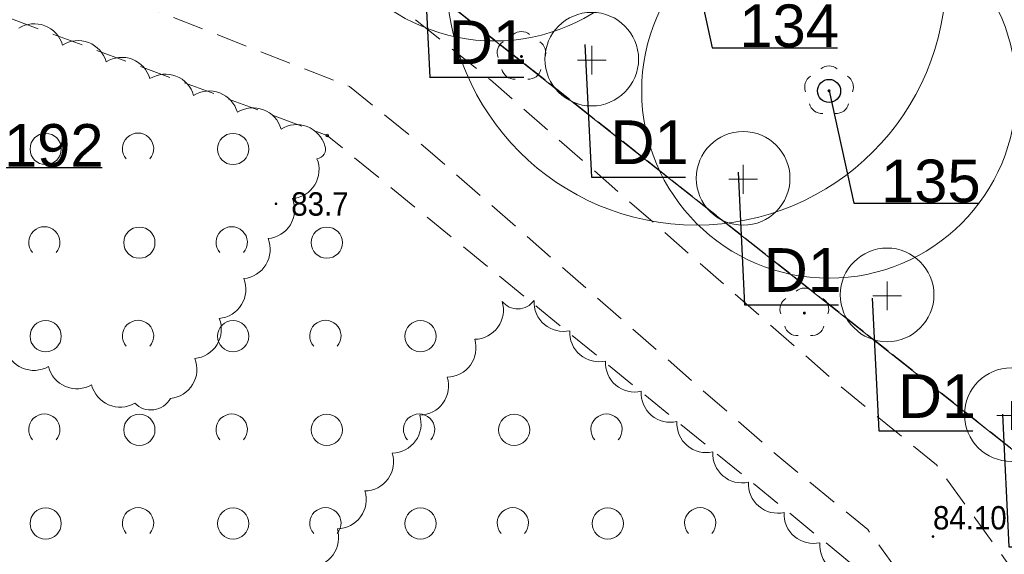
# Model space of a CAD drawing. Header units: metres. Extents: x 6540907 to 6541833, y 5893434 to 5894895.
# Tile 206 of 256: x 6541407 to 6541438, y 5894232 to 5894249. Entities that reach past the tile are written whole.
import ezdxf
from ezdxf import colors
from ezdxf.entities.mleader import LeaderData, LeaderLine
from ezdxf.enums import TextEntityAlignment as Align
from ezdxf.math import Vec2, Vec3

# ---------------------------------------------------------------- set-up
doc = ezdxf.new("R2010")
doc.units = ezdxf.units.M
doc.header["$MEASUREMENT"] = 0
for name, pattern in [('1.0_0.5', [1.5, 1, -0.5]), ('219-500', [0, 0]), ('egug-500', [1, 0.5, -0.5])]:
    doc.linetypes.add(name, pattern=pattern)
doc.layers.get('0').update_dxf_attribs({"color": 2, "linetype": 'CONTINUOUS', "lineweight": 5})
for name, color, linetype, lineweight in [('140-Punkty robocze', 251, 'CONTINUOUS', 9), ('218-kontur użytku gruntowego', 251, 'CONTINUOUS', 9), ('219-działka ewidencyjna', 152, 'CONTINUOUS', 18), ('chodnik', 251, 'CONTINUOUS', 9), ('drzewo liściaste', 251, 'CONTINUOUS', 9), ('pikieta naturalna', 251, 'CONTINUOUS', 9), ('pikieta naturalna-Atr2', 251, 'CONTINUOUS', 9), ('pikieta sztuczna', 251, 'CONTINUOUS', 9), ('pikieta sztuczna-Atr2', 251, 'CONTINUOUS', 9), ('z_i_drzewa_liściste_korony', 66, 'CONTINUOUS', 20), ('z_i_drzewa_opis', 7, 'CONTINUOUS', 25), ('z_n_kom_alnus glutinosa', 162, 'CONTINUOUS', 20), ('zadrzewienie  zakrzewienie', 252, 'CONTINUOUS', 15)]:
    doc.layers.add(name, color=color, linetype=linetype, lineweight=lineweight)
doc.layers.add('z_i_masywy_grupy', color=7, linetype='CONTINUOUS', lineweight=13, true_color=0x7f926c)
doc.styles.add('Opisowy', font='arial.ttf')
doc.styles.get("Standard").update_dxf_attribs({"font": 'Arial', "width": 0.75})

# ---------------------------------------------------------------- blocks, each defined once
blk = doc.blocks.new('PW01')
at = {"linetype": 'Continuous', "lineweight": 13}
h = blk.add_hatch(color=0, dxfattribs=at)
edge = h.paths.add_edge_path()
edge.add_arc((0, 0), 0.045, 0, 360)
blk = doc.blocks.new('OTZK1')
at = {"color": 0, "linetype": 'Continuous'}
blk.add_circle((0, 0), 0.5, dxfattribs=at)
blk = doc.blocks.new('OTZK2')
at = {"color": 0, "linetype": 'Continuous'}
blk.add_arc((0, 0), 0.5, 318.85, 221.162, dxfattribs=at)
blk = doc.blocks.new('OP021')
at = {"linetype": 'Continuous', "lineweight": 13}
h = blk.add_hatch(color=0, dxfattribs=at)
edge = h.paths.add_edge_path()
edge.add_arc((0, 0), 0.05, 0, 360)
at = {"color": 0, "linetype": 'Continuous', "lineweight": 13}
for centre, start, end in [((0, 0.4), 49.272, 130.728), ((-0.38, 0.124), 121.308, 202.548), ((0.38, 0.124), 337.452, 58.692), ((-0.235, -0.324), 193.221, 274.871), ((0.235, -0.324), 265.129, 346.779)]:
    blk.add_arc(centre, 0.4, start, end, dxfattribs=at)
blk = doc.blocks.new('PIKIETA')
at = {"color": 0}
blk.add_circle((0, 0), 0.045, dxfattribs=at)
blk = doc.blocks.new('_None')
blk = doc.blocks.new('punkt')
h = blk.add_hatch()
h.set_pattern_fill('ANSI32', color=256, scale=0.2)
h.set_pattern_definition([(45, (-4781848.87, -5644337.08), (-1.34703841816, 1.34703841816), []), (45, (-4781847.972, -5644337.08), (-1.34703841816, 1.34703841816), [])])
edge = h.paths.add_edge_path()
edge.add_arc((0, 0), 0.243, 0, 360)
blk.add_circle((0, 0), 0.243)
blk = doc.blocks.new('d')
at = {"linetype": 'Continuous'}
for points in [[(0, 0.461), (0, -0.461)], [(0.461, 0), (-0.461, 0)]]:
    blk.add_lwpolyline(points, dxfattribs=at)
blk.add_circle((0, 0.031), 1.5, dxfattribs=at)

msp = doc.modelspace()

# ---------------------------------------------------------------- linework, layer by layer
at = {"layer": '218-kontur użytku gruntowego', "linetype": 'egug-500', "lineweight": 18, "flags": 128}
for points in [[(6541474.93, 5894206.388), (6541415.18, 5894253.628)], [(6541415.18, 5894253.628), (6541474.93, 5894206.388)]]:
    msp.add_lwpolyline(points, dxfattribs=at)
at = {"layer": '219-działka ewidencyjna', "linetype": '219-500', "lineweight": 18, "flags": 128}
msp.add_lwpolyline([(6541528.91, 5894163.708), (6541415.18, 5894253.628)], dxfattribs=at)
at = {"layer": 'chodnik', "linetype": '1.0_0.5', "lineweight": 18, "flags": 128}
msp.add_lwpolyline([(6541148.09, 5894266.608), (6541121.4, 5894253.108), (6541122.75, 5894251.218), (6541149.27, 5894263.848), (6541185.84, 5894277.468), (6541214.53, 5894280.958), (6541220.14, 5894280.468), (6541232.78, 5894276.948), (6541273.74, 5894255.128), (6541292.32, 5894248.138), (6541299.58, 5894246.488), (6541311.46, 5894246.228), (6541320.71, 5894247.928), (6541358.75, 5894259.418), (6541381.84, 5894259.168), (6541383.11, 5894258.688), (6541394.29, 5894255.868), (6541417.15, 5894246.908), (6541419.74, 5894244.818), (6541430.87, 5894235.068), (6541433.75, 5894232.708), (6541442.13, 5894221.108), (6541450.88, 5894208.258), (6541461.26, 5894194.908), (6541472.88, 5894183.518), (6541484.16, 5894175.358), (6541492.85, 5894170.438), (6541512, 5894163.558), (6541515.21, 5894162.958), (6541516.3, 5894165.558), (6541512.94, 5894166.398), (6541494.11, 5894173.178), (6541485.78, 5894177.878), (6541474.82, 5894185.818), (6541463.5, 5894196.908), (6541453.3, 5894210.018), (6541444.59, 5894222.828), (6541435.95, 5894234.788), (6541432.81, 5894237.358), (6541421.67, 5894247.118), (6541418.67, 5894249.528), (6541395.21, 5894258.728), (6541384.01, 5894261.548), (6541382.4, 5894262.168), (6541358.33, 5894262.418), (6541320.17, 5894250.908), (6541310.58, 5894248.848), (6541305.73, 5894248.828), (6541301.24, 5894249.028), (6541301.24, 5894249.028), (6541293.42, 5894251.278), (6541277.75, 5894257.108), (6541274.98, 5894257.888), (6541233.63, 5894279.558), (6541220.53, 5894283.528), (6541214.73, 5894283.598), (6541185.16, 5894280.418)], close=True, dxfattribs=at)
at = {"layer": 'z_i_drzewa_liściste_korony', "linetype": 'Continuous'}
for centre, radius in [((6541421.801, 5894254.365), 6), ((6541428.258, 5894250.468), 8), ((6541432.511, 5894246.765), 6)]:
    msp.add_circle(centre, radius, dxfattribs=at)
at = {"layer": 'z_i_masywy_grupy', "linetype": 'Continuous'}
for points in [[(6541406.137, 5894238.524, 0.5), (6541407.517, 5894237.936, 0.5), (6541408.897, 5894237.348, 0.5), (6541410.277, 5894236.76, 0.5), (6541411.42, 5894236.914, 0.5), (6541412.202, 5894238.194, 0.5), (6541412.984, 5894239.473, 0.5), (6541413.767, 5894240.753, 0.5), (6541414.549, 5894242.033, 0.5), (6541415.331, 5894243.313, 0.5), (6541416.113, 5894244.593, 0.5), (6541416.364, 5894245.004, 0.5), (6541414.964, 5894245.543, 0.5), (6541413.564, 5894246.081, 0.5), (6541412.164, 5894246.62, 0.5), (6541410.764, 5894247.158, 0.5), (6541409.364, 5894247.697, 0.5), (6541407.964, 5894248.235, 0.5), (6541406.564, 5894248.774, 0.5)], [(6541433.33, 5894231.29, -0.5), (6541432.217, 5894232.289, -0.5), (6541431.073, 5894233.259, -0.5), (6541429.929, 5894234.23, -0.5), (6541428.785, 5894235.2, -0.5), (6541427.641, 5894236.17, -0.5), (6541426.497, 5894237.14, -0.5), (6541425.353, 5894238.11, -0.5), (6541424.209, 5894239.081, -0.5), (6541423.065, 5894240.051, -0.5), (6541422.042, 5894240.023, -0.5), (6541421.163, 5894238.808, -0.5), (6541420.284, 5894237.593, -0.5), (6541419.404, 5894236.377, -0.5), (6541418.525, 5894235.162, -0.5), (6541417.646, 5894233.947, -0.5), (6541416.766, 5894232.732, -0.5), (6541415.887, 5894231.516, -0.5)]]:
    msp.add_lwpolyline(points, format="xyb", dxfattribs=at)
at = {"layer": 'zadrzewienie  zakrzewienie', "linetype": '1.0_0.5', "lineweight": 18, "flags": 128}
msp.add_lwpolyline([(6541318.34, 5894220.138), (6541365.21, 5894218.338), (6541400.25, 5894206.118), (6541416.54, 5894198.838), (6541431.06, 5894175.018), (6541451.77, 5894156.318), (6541474.69, 5894125.818), (6541515.21, 5894162.958), (6541506.98, 5894164.118), (6541490.01, 5894171.058), (6541473.59, 5894181.618), (6541460.36, 5894193.948), (6541433.18, 5894231.658), (6541416.44, 5894245.338), (6541382.33, 5894257.938), (6541358.84, 5894258.028), (6541325.63, 5894248.128), (6541325.63, 5894248.128)], close=True, dxfattribs=at)

# ---------------------------------------------------------------- block references
at = {"layer": '140-Punkty robocze', "linetype": 'Continuous', "lineweight": 13}
msp.add_blockref('PIKIETA', (6541416.44, 5894245.338), dxfattribs=at)
at = {"layer": 'drzewo liściaste', "linetype": 'Continuous', "lineweight": 18}
for p in [(6541422.66, 5894247.868), (6541422.66, 5894247.868), (6541422.66, 5894247.868), (6541432.51, 5894246.768), (6541432.51, 5894246.768), (6541432.51, 5894246.768), (6541431.72, 5894239.648), (6541431.72, 5894239.648), (6541431.72, 5894239.648)]:
    msp.add_blockref('OP021', p, dxfattribs=at)
at = {"layer": 'pikieta naturalna', "linetype": 'Continuous', "lineweight": 13}
msp.add_blockref('PW01', (6541414.8, 5894243.148), dxfattribs=at)
at = {"layer": 'pikieta sztuczna', "linetype": 'Continuous', "lineweight": 13}
msp.add_blockref('PW01', (6541435.84, 5894232.488), dxfattribs=at)
at = {"layer": 'z_i_drzewa_opis', "ltscale": 0.01, "xscale": 1.520278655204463, "yscale": 1.520278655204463, "zscale": 1.520278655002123}
msp.add_blockref('punkt', (6541432.511, 5894246.765), dxfattribs=at)
at = {"layer": 'z_n_kom_alnus glutinosa', "linetype": 'Continuous'}
for p in [(6541424.912, 5894247.752), (6541429.76, 5894243.933), (6541434.371, 5894240.2), (6541438.35, 5894236.363)]:
    msp.add_blockref('d', p, dxfattribs=at)
at = {"layer": 'zadrzewienie  zakrzewienie', "linetype": 'Continuous', "lineweight": 18}
for name, p in [('OTZK1', (6541407.426, 5894244.904)), ('OTZK2', (6541410.384, 5894244.915)), ('OTZK1', (6541413.426, 5894244.904)), ('OTZK2', (6541407.384, 5894241.915)), ('OTZK2', (6541413.384, 5894241.915)), ('OTZK1', (6541410.426, 5894241.904)), ('OTZK1', (6541416.426, 5894241.904)), ('OTZK1', (6541407.426, 5894238.904)), ('OTZK2', (6541410.384, 5894238.915)), ('OTZK1', (6541413.426, 5894238.904)), ('OTZK2', (6541416.384, 5894238.915)), ('OTZK1', (6541419.426, 5894238.904)), ('OTZK2', (6541407.384, 5894235.915)), ('OTZK2', (6541413.384, 5894235.915)), ('OTZK2', (6541419.384, 5894235.915)), ('OTZK2', (6541425.384, 5894235.915)), ('OTZK1', (6541410.426, 5894235.904)), ('OTZK1', (6541416.426, 5894235.904)), ('OTZK1', (6541422.426, 5894235.904)), ('OTZK1', (6541407.426, 5894232.904)), ('OTZK2', (6541410.384, 5894232.915)), ('OTZK1', (6541413.426, 5894232.904)), ('OTZK2', (6541416.384, 5894232.915)), ('OTZK1', (6541419.426, 5894232.904)), ('OTZK2', (6541422.384, 5894232.915)), ('OTZK1', (6541425.426, 5894232.904)), ('OTZK2', (6541428.384, 5894232.915))]:
    msp.add_blockref(name, p, dxfattribs=at)

# ---------------------------------------------------------------- texts
at = {"layer": 'pikieta naturalna-Atr2', "width": 0.9}
msp.add_text('83.7', height=0.75, dxfattribs=at).set_placement((6541415.29, 5894242.768))
at = {"layer": 'pikieta sztuczna-Atr2', "width": 0.9}
msp.add_text('84.10', height=0.75, dxfattribs=at).set_placement((6541435.84, 5894232.488), align=Align.BOTTOM_LEFT)

# ---------------------------------------------------------------- leaders
at = {"layer": 'z_i_drzewa_opis'}
ml = msp.add_multileader_mtext('Standard', dxfattribs=at)
ml.set_content('D1', color=256, style='Opisowy')
ml.set_leader_properties()
ml.set_arrow_properties(name='NONE')
ml.build(insert=Vec2(0, 0))
ml.multileader.update_dxf_attribs({"has_dogleg": 0, "text_left_attachment_type": 6, "text_right_attachment_type": 5, "text_top_attachment_type": 0, "text_bottom_attachment_type": 0, "dogleg_length": 1.914, "arrow_head_size": 4.904})
ctx = ml.context
ctx.base_point, ctx.char_height, ctx.arrow_head_size, ctx.landing_gap_size, ctx.plane_origin = Vec3(6541419.722, 5894247.211), 1.4, 4.904, 0.613, Vec3(6541414.562, 5894244.142)
ctx.left_attachment, ctx.right_attachment, ctx.attachment_type = 6, 5, 2
notes = []
notes.append((ctx, [(1, (1, 1, 0), (6541417.593, 5894247.211), (1, 0), 2.128, [(0, [(6541419.515, 5894251.46), (6541419.722, 5894247.211), (6541419.722, 5894247.211), (6541419.722, 5894247.211), (6541419.722, 5894247.211), (6541419.722, 5894247.211), (6541419.722, 5894247.211), (6541419.722, 5894247.211), (6541419.722, 5894247.211), (6541419.722, 5894247.211), (6541419.722, 5894247.211), (6541419.722, 5894247.211), (6541419.722, 5894247.211), (6541419.722, 5894247.211), (6541419.722, 5894247.211), (6541419.722, 5894247.211), (6541419.722, 5894247.211), (6541419.722, 5894247.211), (6541419.722, 5894247.211), (6541419.722, 5894247.211), (6541419.722, 5894247.211), (6541419.722, 5894247.211), (6541419.722, 5894247.211), (6541419.722, 5894247.211), (6541419.722, 5894247.211), (6541419.722, 5894247.211), (6541419.722, 5894247.211), (6541419.722, 5894247.211), (6541419.722, 5894247.211), (6541419.722, 5894247.211), (6541419.722, 5894247.211), (6541419.722, 5894247.211), (6541419.722, 5894247.211), (6541419.722, 5894247.211), (6541419.722, 5894247.211), (6541419.722, 5894247.211), (6541419.722, 5894247.211), (6541419.722, 5894247.211), (6541419.722, 5894247.211), (6541419.722, 5894247.211), (6541419.722, 5894247.211), (6541419.722, 5894247.211), (6541419.722, 5894247.211), (6541419.722, 5894247.211), (6541419.722, 5894247.211), (6541419.722, 5894247.211), (6541419.722, 5894247.211), (6541419.722, 5894247.211), (6541419.722, 5894247.211), (6541419.722, 5894247.211), (6541419.722, 5894247.211), (6541419.722, 5894247.211), (6541419.722, 5894247.211), (6541419.722, 5894247.211), (6541419.722, 5894247.211), (6541419.722, 5894247.211), (6541419.722, 5894247.211), (6541419.722, 5894247.211), (6541419.722, 5894247.211), (6541419.722, 5894247.211), (6541419.722, 5894247.211), (6541419.722, 5894247.211), (6541419.722, 5894247.211), (6541419.722, 5894247.211), (6541419.722, 5894247.211), (6541419.722, 5894247.211), (6541419.722, 5894247.211), (6541419.722, 5894247.211), (6541419.722, 5894247.211), (6541419.722, 5894247.211), (6541419.722, 5894247.211), (6541419.722, 5894247.211), (6541419.722, 5894247.211), (6541419.722, 5894247.211), (6541419.722, 5894247.211), (6541419.722, 5894247.211), (6541419.722, 5894247.211), (6541419.722, 5894247.211), (6541419.722, 5894247.211), (6541419.722, 5894247.211), (6541419.722, 5894247.211), (6541419.722, 5894247.211), (6541419.722, 5894247.211), (6541419.722, 5894247.211), (6541419.722, 5894247.211), (6541419.722, 5894247.211), (6541419.722, 5894247.211), (6541419.722, 5894247.211), (6541419.722, 5894247.211), (6541419.722, 5894247.211), (6541419.722, 5894247.211), (6541419.722, 5894247.211), (6541419.722, 5894247.211), (6541419.722, 5894247.211), (6541419.722, 5894247.211), (6541419.722, 5894247.211), (6541419.722, 5894247.211), (6541419.722, 5894247.211), (6541419.722, 5894247.211), (6541419.722, 5894247.211), (6541419.722, 5894247.211), (6541419.722, 5894247.211), (6541419.722, 5894247.211), (6541419.722, 5894247.211), (6541419.722, 5894247.211), (6541419.722, 5894247.211), (6541419.722, 5894247.211), (6541419.722, 5894247.211), (6541419.722, 5894247.211), (6541419.722, 5894247.211), (6541419.722, 5894247.211), (6541419.722, 5894247.211), (6541419.722, 5894247.211), (6541419.722, 5894247.211), (6541419.722, 5894247.211), (6541419.722, 5894247.211), (6541419.722, 5894247.211), (6541419.722, 5894247.211), (6541419.722, 5894247.211), (6541419.722, 5894247.211), (6541419.722, 5894247.211), (6541419.722, 5894247.211)], 256, [])])]))
ctx.mtext.insert, ctx.mtext.flow_direction = Vec3(6541420.335, 5894249.025), 5
at = {"layer": 'z_i_drzewa_opis', "ltscale": 0.01}
ml = msp.add_multileader_mtext('Standard', dxfattribs=at)
ml.set_content('134', color=256, style='Opisowy')
ml.set_leader_properties()
ml.set_arrow_properties(name='NONE')
ml.build(insert=Vec2(0, 0))
ml.multileader.update_dxf_attribs({"has_dogleg": 0, "text_left_attachment_type": 6, "text_right_attachment_type": 5, "text_top_attachment_type": 0, "text_bottom_attachment_type": 0, "dogleg_length": 1.914, "arrow_head_size": 7.005})
ctx = ml.context
ctx.base_point, ctx.char_height, ctx.arrow_head_size, ctx.landing_gap_size, ctx.plane_origin = Vec3(6541428.763, 5894248.144), 1.3683, 7.005, 0.876, Vec3(6541421.675, 5894242.492)
ctx.left_attachment, ctx.right_attachment, ctx.attachment_type = 6, 5, 2
notes.append((ctx, [(1, (1, 1, 0), (6541425.723, 5894248.144), (1, 0), 3.041, [(0, [(6541428.258, 5894250.468), (6541428.763, 5894248.144), (6541428.763, 5894248.144), (6541428.763, 5894248.144), (6541428.763, 5894248.144), (6541428.763, 5894248.144), (6541428.763, 5894248.144), (6541428.763, 5894248.144), (6541428.763, 5894248.144), (6541428.763, 5894248.144), (6541428.763, 5894248.144), (6541428.763, 5894248.144), (6541428.763, 5894248.144), (6541428.763, 5894248.144), (6541428.763, 5894248.144), (6541428.763, 5894248.144), (6541428.763, 5894248.144), (6541428.763, 5894248.144), (6541428.763, 5894248.144), (6541428.763, 5894248.144), (6541428.763, 5894248.144), (6541428.763, 5894248.144), (6541428.763, 5894248.144), (6541428.763, 5894248.144), (6541428.763, 5894248.144), (6541428.763, 5894248.144), (6541428.763, 5894248.144), (6541428.763, 5894248.144), (6541428.763, 5894248.144), (6541428.763, 5894248.144), (6541428.763, 5894248.144), (6541428.763, 5894248.144), (6541428.763, 5894248.144), (6541428.763, 5894248.144), (6541428.763, 5894248.144), (6541428.763, 5894248.144), (6541428.763, 5894248.144), (6541428.763, 5894248.144), (6541428.763, 5894248.144), (6541428.763, 5894248.144), (6541428.763, 5894248.144), (6541428.763, 5894248.144), (6541428.763, 5894248.144), (6541428.763, 5894248.144), (6541428.763, 5894248.144), (6541428.763, 5894248.144), (6541428.763, 5894248.144), (6541428.763, 5894248.144), (6541428.763, 5894248.144), (6541428.763, 5894248.144), (6541428.763, 5894248.144), (6541428.763, 5894248.144), (6541428.763, 5894248.144), (6541428.763, 5894248.144), (6541428.763, 5894248.144), (6541428.763, 5894248.144), (6541428.763, 5894248.144), (6541428.763, 5894248.144), (6541428.763, 5894248.144), (6541428.763, 5894248.144), (6541428.763, 5894248.144), (6541428.763, 5894248.144), (6541428.763, 5894248.144), (6541428.763, 5894248.144), (6541428.763, 5894248.144), (6541428.763, 5894248.144), (6541428.763, 5894248.144), (6541428.763, 5894248.144), (6541428.763, 5894248.144), (6541428.763, 5894248.144), (6541428.763, 5894248.144), (6541428.763, 5894248.144), (6541428.763, 5894248.144), (6541428.763, 5894248.144), (6541428.763, 5894248.144), (6541428.763, 5894248.144), (6541428.763, 5894248.144), (6541428.763, 5894248.144), (6541428.763, 5894248.144), (6541428.763, 5894248.144), (6541428.763, 5894248.144), (6541428.763, 5894248.144), (6541428.763, 5894248.144), (6541428.763, 5894248.144), (6541428.763, 5894248.144), (6541428.763, 5894248.144), (6541428.763, 5894248.144), (6541428.763, 5894248.144), (6541428.763, 5894248.144), (6541428.763, 5894248.144), (6541428.763, 5894248.144), (6541428.763, 5894248.144), (6541428.763, 5894248.144), (6541428.763, 5894248.144), (6541428.763, 5894248.144), (6541428.763, 5894248.144), (6541428.763, 5894248.144), (6541428.763, 5894248.144), (6541428.763, 5894248.144), (6541428.763, 5894248.144), (6541428.763, 5894248.144), (6541428.763, 5894248.144), (6541428.763, 5894248.144), (6541428.763, 5894248.144), (6541428.763, 5894248.144), (6541428.763, 5894248.144), (6541428.763, 5894248.144), (6541428.763, 5894248.144), (6541428.763, 5894248.144), (6541428.763, 5894248.144), (6541428.763, 5894248.144), (6541428.763, 5894248.144), (6541428.763, 5894248.144), (6541428.763, 5894248.144), (6541428.763, 5894248.144), (6541428.763, 5894248.144), (6541428.763, 5894248.144), (6541428.763, 5894248.144), (6541428.763, 5894248.144), (6541428.763, 5894248.144), (6541428.763, 5894248.144), (6541428.763, 5894248.144), (6541428.763, 5894248.144), (6541428.763, 5894248.144), (6541428.763, 5894248.144), (6541428.763, 5894248.144), (6541428.763, 5894248.144), (6541428.763, 5894248.144)], 256, [])])]))
ctx.mtext.insert, ctx.mtext.flow_direction = Vec3(6541429.639, 5894249.536), 5
at = {"layer": 'z_i_drzewa_opis'}
ml = msp.add_multileader_mtext('Standard', dxfattribs=at)
ml.set_content('D1', color=256, style='Opisowy')
ml.set_leader_properties()
ml.set_arrow_properties(name='NONE')
ml.build(insert=Vec2(0, 0))
ml.multileader.update_dxf_attribs({"has_dogleg": 0, "text_left_attachment_type": 6, "text_right_attachment_type": 5, "text_top_attachment_type": 0, "text_bottom_attachment_type": 0, "dogleg_length": 1.914, "arrow_head_size": 4.904})
ctx = ml.context
ctx.base_point, ctx.char_height, ctx.arrow_head_size, ctx.landing_gap_size, ctx.plane_origin = Vec3(6541424.899, 5894244.006), 1.4, 4.904, 0.613, Vec3(6541419.739, 5894240.937)
ctx.left_attachment, ctx.right_attachment, ctx.attachment_type = 6, 5, 2
notes.append((ctx, [(1, (1, 1, 0), (6541422.771, 5894244.006), (1, 0), 2.128, [(0, [(6541424.693, 5894248.255), (6541424.899, 5894244.006), (6541424.899, 5894244.006), (6541424.899, 5894244.006), (6541424.899, 5894244.006), (6541424.899, 5894244.006), (6541424.899, 5894244.006), (6541424.899, 5894244.006), (6541424.899, 5894244.006), (6541424.899, 5894244.006), (6541424.899, 5894244.006), (6541424.899, 5894244.006), (6541424.899, 5894244.006), (6541424.899, 5894244.006), (6541424.899, 5894244.006), (6541424.899, 5894244.006), (6541424.899, 5894244.006), (6541424.899, 5894244.006), (6541424.899, 5894244.006), (6541424.899, 5894244.006), (6541424.899, 5894244.006), (6541424.899, 5894244.006), (6541424.899, 5894244.006), (6541424.899, 5894244.006), (6541424.899, 5894244.006), (6541424.899, 5894244.006), (6541424.899, 5894244.006), (6541424.899, 5894244.006), (6541424.899, 5894244.006), (6541424.899, 5894244.006), (6541424.899, 5894244.006), (6541424.899, 5894244.006), (6541424.899, 5894244.006), (6541424.899, 5894244.006), (6541424.899, 5894244.006), (6541424.899, 5894244.006), (6541424.899, 5894244.006), (6541424.899, 5894244.006), (6541424.899, 5894244.006), (6541424.899, 5894244.006), (6541424.899, 5894244.006), (6541424.899, 5894244.006), (6541424.899, 5894244.006), (6541424.899, 5894244.006), (6541424.899, 5894244.006), (6541424.899, 5894244.006), (6541424.899, 5894244.006), (6541424.899, 5894244.006), (6541424.899, 5894244.006), (6541424.899, 5894244.006), (6541424.899, 5894244.006), (6541424.899, 5894244.006), (6541424.899, 5894244.006), (6541424.899, 5894244.006), (6541424.899, 5894244.006), (6541424.899, 5894244.006), (6541424.899, 5894244.006), (6541424.899, 5894244.006), (6541424.899, 5894244.006), (6541424.899, 5894244.006), (6541424.899, 5894244.006), (6541424.899, 5894244.006), (6541424.899, 5894244.006), (6541424.899, 5894244.006), (6541424.899, 5894244.006), (6541424.899, 5894244.006), (6541424.899, 5894244.006), (6541424.899, 5894244.006), (6541424.899, 5894244.006), (6541424.899, 5894244.006), (6541424.899, 5894244.006), (6541424.899, 5894244.006), (6541424.899, 5894244.006), (6541424.899, 5894244.006), (6541424.899, 5894244.006), (6541424.899, 5894244.006), (6541424.899, 5894244.006), (6541424.899, 5894244.006), (6541424.899, 5894244.006), (6541424.899, 5894244.006), (6541424.899, 5894244.006), (6541424.899, 5894244.006), (6541424.899, 5894244.006), (6541424.899, 5894244.006), (6541424.899, 5894244.006), (6541424.899, 5894244.006), (6541424.899, 5894244.006), (6541424.899, 5894244.006), (6541424.899, 5894244.006), (6541424.899, 5894244.006), (6541424.899, 5894244.006), (6541424.899, 5894244.006), (6541424.899, 5894244.006), (6541424.899, 5894244.006), (6541424.899, 5894244.006), (6541424.899, 5894244.006), (6541424.899, 5894244.006), (6541424.899, 5894244.006), (6541424.899, 5894244.006), (6541424.899, 5894244.006), (6541424.899, 5894244.006), (6541424.899, 5894244.006), (6541424.899, 5894244.006), (6541424.899, 5894244.006), (6541424.899, 5894244.006), (6541424.899, 5894244.006), (6541424.899, 5894244.006), (6541424.899, 5894244.006), (6541424.899, 5894244.006), (6541424.899, 5894244.006), (6541424.899, 5894244.006), (6541424.899, 5894244.006), (6541424.899, 5894244.006), (6541424.899, 5894244.006), (6541424.899, 5894244.006), (6541424.899, 5894244.006), (6541424.899, 5894244.006), (6541424.899, 5894244.006), (6541424.899, 5894244.006), (6541424.899, 5894244.006), (6541424.899, 5894244.006), (6541424.899, 5894244.006)], 256, [])])]))
ctx.mtext.insert, ctx.mtext.flow_direction = Vec3(6541425.512, 5894245.82), 5
ml = msp.add_multileader_mtext('Standard', dxfattribs=at)
ml.set_content('192', color=256, style='Opisowy')
ml.set_leader_properties()
ml.set_arrow_properties(name='NONE')
ml.build(insert=Vec2(0, 0))
ml.multileader.update_dxf_attribs({"has_dogleg": 0, "text_left_attachment_type": 6, "text_right_attachment_type": 5, "text_top_attachment_type": 0, "text_bottom_attachment_type": 0, "dogleg_length": 1.914, "arrow_head_size": 7.005})
ctx = ml.context
ctx.base_point, ctx.char_height, ctx.arrow_head_size, ctx.landing_gap_size, ctx.plane_origin = Vec3(6541405.215, 5894244.311), 1.3683, 7.005, 0.876, Vec3(6541397.844, 5894239.927)
ctx.left_attachment, ctx.right_attachment, ctx.attachment_type = 6, 5, 2
notes.append((ctx, [(1, (1, 1, 0), (6541402.174, 5894244.311), (1, 0), 3.041, [(0, [(6541404.426, 5894247.904), (6541405.215, 5894244.311), (6541405.215, 5894244.311), (6541405.215, 5894244.311), (6541405.215, 5894244.311), (6541405.215, 5894244.311), (6541405.215, 5894244.311), (6541405.215, 5894244.311), (6541405.215, 5894244.311), (6541405.215, 5894244.311), (6541405.215, 5894244.311), (6541405.215, 5894244.311), (6541405.215, 5894244.311), (6541405.215, 5894244.311), (6541405.215, 5894244.311), (6541405.215, 5894244.311), (6541405.215, 5894244.311), (6541405.215, 5894244.311), (6541405.215, 5894244.311), (6541405.215, 5894244.311), (6541405.215, 5894244.311), (6541405.215, 5894244.311), (6541405.215, 5894244.311), (6541405.215, 5894244.311), (6541405.215, 5894244.311), (6541405.215, 5894244.311), (6541405.215, 5894244.311), (6541405.215, 5894244.311), (6541405.215, 5894244.311), (6541405.215, 5894244.311), (6541405.215, 5894244.311), (6541405.215, 5894244.311), (6541405.215, 5894244.311), (6541405.215, 5894244.311), (6541405.215, 5894244.311), (6541405.215, 5894244.311), (6541405.215, 5894244.311), (6541405.215, 5894244.311), (6541405.215, 5894244.311), (6541405.215, 5894244.311), (6541405.215, 5894244.311), (6541405.215, 5894244.311), (6541405.215, 5894244.311), (6541405.215, 5894244.311), (6541405.215, 5894244.311), (6541405.215, 5894244.311), (6541405.215, 5894244.311), (6541405.215, 5894244.311), (6541405.215, 5894244.311), (6541405.215, 5894244.311), (6541405.215, 5894244.311), (6541405.215, 5894244.311), (6541405.215, 5894244.311), (6541405.215, 5894244.311), (6541405.215, 5894244.311), (6541405.215, 5894244.311), (6541405.215, 5894244.311), (6541405.215, 5894244.311), (6541405.215, 5894244.311), (6541405.215, 5894244.311), (6541405.215, 5894244.311), (6541405.215, 5894244.311), (6541405.215, 5894244.311), (6541405.215, 5894244.311), (6541405.215, 5894244.311), (6541405.215, 5894244.311), (6541405.215, 5894244.311), (6541405.215, 5894244.311), (6541405.215, 5894244.311), (6541405.215, 5894244.311), (6541405.215, 5894244.311), (6541405.215, 5894244.311), (6541405.215, 5894244.311), (6541405.215, 5894244.311), (6541405.215, 5894244.311), (6541405.215, 5894244.311), (6541405.215, 5894244.311), (6541405.215, 5894244.311), (6541405.215, 5894244.311), (6541405.215, 5894244.311), (6541405.215, 5894244.311), (6541405.215, 5894244.311), (6541405.215, 5894244.311), (6541405.215, 5894244.311), (6541405.215, 5894244.311), (6541405.215, 5894244.311), (6541405.215, 5894244.311), (6541405.215, 5894244.311), (6541405.215, 5894244.311), (6541405.215, 5894244.311), (6541405.215, 5894244.311), (6541405.215, 5894244.311), (6541405.215, 5894244.311), (6541405.215, 5894244.311), (6541405.215, 5894244.311), (6541405.215, 5894244.311), (6541405.215, 5894244.311), (6541405.215, 5894244.311), (6541405.215, 5894244.311), (6541405.215, 5894244.311), (6541405.215, 5894244.311), (6541405.215, 5894244.311), (6541405.215, 5894244.311), (6541405.215, 5894244.311), (6541405.215, 5894244.311), (6541405.215, 5894244.311), (6541405.215, 5894244.311), (6541405.215, 5894244.311), (6541405.215, 5894244.311), (6541405.215, 5894244.311), (6541405.215, 5894244.311), (6541405.215, 5894244.311), (6541405.215, 5894244.311), (6541405.215, 5894244.311), (6541405.215, 5894244.311), (6541405.215, 5894244.311), (6541405.215, 5894244.311), (6541405.215, 5894244.311), (6541405.215, 5894244.311), (6541405.215, 5894244.311), (6541405.215, 5894244.311), (6541405.215, 5894244.311), (6541405.215, 5894244.311), (6541405.215, 5894244.311), (6541405.215, 5894244.311), (6541405.215, 5894244.311), (6541405.215, 5894244.311), (6541405.215, 5894244.311), (6541405.215, 5894244.311), (6541405.215, 5894244.311), (6541405.215, 5894244.311), (6541405.215, 5894244.311)], 256, [])])]))
ctx.mtext.insert, ctx.mtext.flow_direction = Vec3(6541406.09, 5894245.703), 5
at = {"layer": 'z_i_drzewa_opis', "ltscale": 0.01}
ml = msp.add_multileader_mtext('Standard', dxfattribs=at)
ml.set_content('135', color=256, style='Opisowy')
ml.set_leader_properties()
ml.set_arrow_properties(name='NONE')
ml.build(insert=Vec2(0, 0))
ml.multileader.update_dxf_attribs({"has_dogleg": 0, "text_left_attachment_type": 6, "text_right_attachment_type": 5, "text_top_attachment_type": 0, "text_bottom_attachment_type": 0, "dogleg_length": 1.914, "arrow_head_size": 7.005})
ctx = ml.context
ctx.base_point, ctx.char_height, ctx.arrow_head_size, ctx.landing_gap_size, ctx.plane_origin = Vec3(6541433.3, 5894243.173), 1.3683, 7.005, 0.876, Vec3(6541425.928, 5894238.789)
ctx.left_attachment, ctx.right_attachment, ctx.attachment_type = 6, 5, 2
notes.append((ctx, [(1, (1, 1, 0), (6541430.259, 5894243.173), (1, 0), 3.041, [(0, [(6541432.511, 5894246.765), (6541433.3, 5894243.173), (6541433.3, 5894243.173), (6541433.3, 5894243.173), (6541433.3, 5894243.173), (6541433.3, 5894243.173), (6541433.3, 5894243.173), (6541433.3, 5894243.173), (6541433.3, 5894243.173), (6541433.3, 5894243.173), (6541433.3, 5894243.173), (6541433.3, 5894243.173), (6541433.3, 5894243.173), (6541433.3, 5894243.173), (6541433.3, 5894243.173), (6541433.3, 5894243.173), (6541433.3, 5894243.173), (6541433.3, 5894243.173), (6541433.3, 5894243.173), (6541433.3, 5894243.173), (6541433.3, 5894243.173), (6541433.3, 5894243.173), (6541433.3, 5894243.173), (6541433.3, 5894243.173), (6541433.3, 5894243.173), (6541433.3, 5894243.173), (6541433.3, 5894243.173), (6541433.3, 5894243.173), (6541433.3, 5894243.173), (6541433.3, 5894243.173), (6541433.3, 5894243.173), (6541433.3, 5894243.173), (6541433.3, 5894243.173), (6541433.3, 5894243.173), (6541433.3, 5894243.173), (6541433.3, 5894243.173), (6541433.3, 5894243.173), (6541433.3, 5894243.173), (6541433.3, 5894243.173), (6541433.3, 5894243.173), (6541433.3, 5894243.173), (6541433.3, 5894243.173), (6541433.3, 5894243.173), (6541433.3, 5894243.173), (6541433.3, 5894243.173), (6541433.3, 5894243.173), (6541433.3, 5894243.173), (6541433.3, 5894243.173), (6541433.3, 5894243.173), (6541433.3, 5894243.173), (6541433.3, 5894243.173), (6541433.3, 5894243.173), (6541433.3, 5894243.173), (6541433.3, 5894243.173), (6541433.3, 5894243.173), (6541433.3, 5894243.173), (6541433.3, 5894243.173), (6541433.3, 5894243.173), (6541433.3, 5894243.173), (6541433.3, 5894243.173), (6541433.3, 5894243.173), (6541433.3, 5894243.173), (6541433.3, 5894243.173), (6541433.3, 5894243.173), (6541433.3, 5894243.173), (6541433.3, 5894243.173), (6541433.3, 5894243.173), (6541433.3, 5894243.173), (6541433.3, 5894243.173), (6541433.3, 5894243.173), (6541433.3, 5894243.173), (6541433.3, 5894243.173), (6541433.3, 5894243.173), (6541433.3, 5894243.173), (6541433.3, 5894243.173), (6541433.3, 5894243.173), (6541433.3, 5894243.173), (6541433.3, 5894243.173), (6541433.3, 5894243.173), (6541433.3, 5894243.173), (6541433.3, 5894243.173), (6541433.3, 5894243.173), (6541433.3, 5894243.173), (6541433.3, 5894243.173), (6541433.3, 5894243.173), (6541433.3, 5894243.173), (6541433.3, 5894243.173), (6541433.3, 5894243.173), (6541433.3, 5894243.173), (6541433.3, 5894243.173), (6541433.3, 5894243.173), (6541433.3, 5894243.173), (6541433.3, 5894243.173), (6541433.3, 5894243.173), (6541433.3, 5894243.173), (6541433.3, 5894243.173), (6541433.3, 5894243.173), (6541433.3, 5894243.173), (6541433.3, 5894243.173), (6541433.3, 5894243.173), (6541433.3, 5894243.173), (6541433.3, 5894243.173), (6541433.3, 5894243.173), (6541433.3, 5894243.173), (6541433.3, 5894243.173), (6541433.3, 5894243.173), (6541433.3, 5894243.173), (6541433.3, 5894243.173), (6541433.3, 5894243.173), (6541433.3, 5894243.173), (6541433.3, 5894243.173), (6541433.3, 5894243.173), (6541433.3, 5894243.173), (6541433.3, 5894243.173), (6541433.3, 5894243.173), (6541433.3, 5894243.173), (6541433.3, 5894243.173), (6541433.3, 5894243.173), (6541433.3, 5894243.173), (6541433.3, 5894243.173), (6541433.3, 5894243.173), (6541433.3, 5894243.173), (6541433.3, 5894243.173), (6541433.3, 5894243.173), (6541433.3, 5894243.173), (6541433.3, 5894243.173), (6541433.3, 5894243.173), (6541433.3, 5894243.173)], 256, [])])]))
ctx.mtext.insert, ctx.mtext.flow_direction = Vec3(6541434.175, 5894244.565), 5
at = {"layer": 'z_i_drzewa_opis'}
ml = msp.add_multileader_mtext('Standard', dxfattribs=at)
ml.set_content('D1', color=256, style='Opisowy')
ml.set_leader_properties()
ml.set_arrow_properties(name='NONE')
ml.build(insert=Vec2(0, 0))
ml.multileader.update_dxf_attribs({"has_dogleg": 0, "text_left_attachment_type": 6, "text_right_attachment_type": 5, "text_top_attachment_type": 0, "text_bottom_attachment_type": 0, "dogleg_length": 1.914, "arrow_head_size": 4.904})
ctx = ml.context
ctx.base_point, ctx.char_height, ctx.arrow_head_size, ctx.landing_gap_size, ctx.plane_origin = Vec3(6541429.806, 5894239.912), 1.4, 4.904, 0.613, Vec3(6541424.646, 5894236.843)
ctx.left_attachment, ctx.right_attachment, ctx.attachment_type = 6, 5, 2
notes.append((ctx, [(1, (1, 1, 0), (6541427.678, 5894239.912), (1, 0), 2.128, [(0, [(6541429.6, 5894244.161), (6541429.806, 5894239.912), (6541429.806, 5894239.912), (6541429.806, 5894239.912), (6541429.806, 5894239.912), (6541429.806, 5894239.912), (6541429.806, 5894239.912), (6541429.806, 5894239.912), (6541429.806, 5894239.912), (6541429.806, 5894239.912), (6541429.806, 5894239.912), (6541429.806, 5894239.912), (6541429.806, 5894239.912), (6541429.806, 5894239.912), (6541429.806, 5894239.912), (6541429.806, 5894239.912), (6541429.806, 5894239.912), (6541429.806, 5894239.912), (6541429.806, 5894239.912), (6541429.806, 5894239.912), (6541429.806, 5894239.912), (6541429.806, 5894239.912), (6541429.806, 5894239.912), (6541429.806, 5894239.912), (6541429.806, 5894239.912), (6541429.806, 5894239.912), (6541429.806, 5894239.912), (6541429.806, 5894239.912), (6541429.806, 5894239.912), (6541429.806, 5894239.912), (6541429.806, 5894239.912), (6541429.806, 5894239.912), (6541429.806, 5894239.912), (6541429.806, 5894239.912), (6541429.806, 5894239.912), (6541429.806, 5894239.912), (6541429.806, 5894239.912), (6541429.806, 5894239.912), (6541429.806, 5894239.912), (6541429.806, 5894239.912), (6541429.806, 5894239.912), (6541429.806, 5894239.912), (6541429.806, 5894239.912), (6541429.806, 5894239.912), (6541429.806, 5894239.912), (6541429.806, 5894239.912), (6541429.806, 5894239.912), (6541429.806, 5894239.912), (6541429.806, 5894239.912), (6541429.806, 5894239.912), (6541429.806, 5894239.912), (6541429.806, 5894239.912), (6541429.806, 5894239.912), (6541429.806, 5894239.912), (6541429.806, 5894239.912), (6541429.806, 5894239.912), (6541429.806, 5894239.912), (6541429.806, 5894239.912), (6541429.806, 5894239.912), (6541429.806, 5894239.912), (6541429.806, 5894239.912), (6541429.806, 5894239.912), (6541429.806, 5894239.912), (6541429.806, 5894239.912), (6541429.806, 5894239.912), (6541429.806, 5894239.912), (6541429.806, 5894239.912), (6541429.806, 5894239.912), (6541429.806, 5894239.912), (6541429.806, 5894239.912), (6541429.806, 5894239.912), (6541429.806, 5894239.912), (6541429.806, 5894239.912), (6541429.806, 5894239.912), (6541429.806, 5894239.912), (6541429.806, 5894239.912), (6541429.806, 5894239.912), (6541429.806, 5894239.912), (6541429.806, 5894239.912), (6541429.806, 5894239.912), (6541429.806, 5894239.912), (6541429.806, 5894239.912), (6541429.806, 5894239.912), (6541429.806, 5894239.912), (6541429.806, 5894239.912), (6541429.806, 5894239.912), (6541429.806, 5894239.912), (6541429.806, 5894239.912), (6541429.806, 5894239.912), (6541429.806, 5894239.912), (6541429.806, 5894239.912), (6541429.806, 5894239.912), (6541429.806, 5894239.912), (6541429.806, 5894239.912), (6541429.806, 5894239.912), (6541429.806, 5894239.912), (6541429.806, 5894239.912), (6541429.806, 5894239.912), (6541429.806, 5894239.912), (6541429.806, 5894239.912), (6541429.806, 5894239.912), (6541429.806, 5894239.912), (6541429.806, 5894239.912), (6541429.806, 5894239.912), (6541429.806, 5894239.912), (6541429.806, 5894239.912), (6541429.806, 5894239.912), (6541429.806, 5894239.912), (6541429.806, 5894239.912), (6541429.806, 5894239.912), (6541429.806, 5894239.912), (6541429.806, 5894239.912), (6541429.806, 5894239.912), (6541429.806, 5894239.912), (6541429.806, 5894239.912), (6541429.806, 5894239.912), (6541429.806, 5894239.912), (6541429.806, 5894239.912), (6541429.806, 5894239.912), (6541429.806, 5894239.912), (6541429.806, 5894239.912), (6541429.806, 5894239.912)], 256, [])])]))
ctx.mtext.insert, ctx.mtext.flow_direction = Vec3(6541430.419, 5894241.727), 5
ml = msp.add_multileader_mtext('Standard', dxfattribs=at)
ml.set_content('D1', color=256, style='Opisowy')
ml.set_leader_properties()
ml.set_arrow_properties(name='NONE')
ml.build(insert=Vec2(0, 0))
ml.multileader.update_dxf_attribs({"has_dogleg": 0, "text_left_attachment_type": 6, "text_right_attachment_type": 5, "text_top_attachment_type": 0, "text_bottom_attachment_type": 0, "dogleg_length": 1.914, "arrow_head_size": 4.904})
ctx = ml.context
ctx.base_point, ctx.char_height, ctx.arrow_head_size, ctx.landing_gap_size, ctx.plane_origin = Vec3(6541434.101, 5894235.874), 1.4, 4.904, 0.613, Vec3(6541428.941, 5894232.805)
ctx.left_attachment, ctx.right_attachment, ctx.attachment_type = 6, 5, 2
notes.append((ctx, [(1, (1, 1, 0), (6541431.973, 5894235.874), (1, 0), 2.128, [(0, [(6541433.895, 5894240.123), (6541434.101, 5894235.874), (6541434.101, 5894235.874), (6541434.101, 5894235.874), (6541434.101, 5894235.874), (6541434.101, 5894235.874), (6541434.101, 5894235.874), (6541434.101, 5894235.874), (6541434.101, 5894235.874), (6541434.101, 5894235.874), (6541434.101, 5894235.874), (6541434.101, 5894235.874), (6541434.101, 5894235.874), (6541434.101, 5894235.874), (6541434.101, 5894235.874), (6541434.101, 5894235.874), (6541434.101, 5894235.874), (6541434.101, 5894235.874), (6541434.101, 5894235.874), (6541434.101, 5894235.874), (6541434.101, 5894235.874), (6541434.101, 5894235.874), (6541434.101, 5894235.874), (6541434.101, 5894235.874), (6541434.101, 5894235.874), (6541434.101, 5894235.874), (6541434.101, 5894235.874), (6541434.101, 5894235.874), (6541434.101, 5894235.874), (6541434.101, 5894235.874), (6541434.101, 5894235.874), (6541434.101, 5894235.874), (6541434.101, 5894235.874), (6541434.101, 5894235.874), (6541434.101, 5894235.874), (6541434.101, 5894235.874), (6541434.101, 5894235.874), (6541434.101, 5894235.874), (6541434.101, 5894235.874), (6541434.101, 5894235.874), (6541434.101, 5894235.874), (6541434.101, 5894235.874), (6541434.101, 5894235.874), (6541434.101, 5894235.874), (6541434.101, 5894235.874), (6541434.101, 5894235.874), (6541434.101, 5894235.874), (6541434.101, 5894235.874), (6541434.101, 5894235.874), (6541434.101, 5894235.874), (6541434.101, 5894235.874), (6541434.101, 5894235.874), (6541434.101, 5894235.874), (6541434.101, 5894235.874), (6541434.101, 5894235.874), (6541434.101, 5894235.874), (6541434.101, 5894235.874), (6541434.101, 5894235.874), (6541434.101, 5894235.874), (6541434.101, 5894235.874), (6541434.101, 5894235.874), (6541434.101, 5894235.874), (6541434.101, 5894235.874), (6541434.101, 5894235.874), (6541434.101, 5894235.874), (6541434.101, 5894235.874), (6541434.101, 5894235.874), (6541434.101, 5894235.874), (6541434.101, 5894235.874), (6541434.101, 5894235.874), (6541434.101, 5894235.874), (6541434.101, 5894235.874), (6541434.101, 5894235.874), (6541434.101, 5894235.874), (6541434.101, 5894235.874), (6541434.101, 5894235.874), (6541434.101, 5894235.874), (6541434.101, 5894235.874), (6541434.101, 5894235.874), (6541434.101, 5894235.874), (6541434.101, 5894235.874), (6541434.101, 5894235.874), (6541434.101, 5894235.874), (6541434.101, 5894235.874), (6541434.101, 5894235.874), (6541434.101, 5894235.874), (6541434.101, 5894235.874), (6541434.101, 5894235.874), (6541434.101, 5894235.874), (6541434.101, 5894235.874), (6541434.101, 5894235.874), (6541434.101, 5894235.874), (6541434.101, 5894235.874), (6541434.101, 5894235.874), (6541434.101, 5894235.874), (6541434.101, 5894235.874), (6541434.101, 5894235.874), (6541434.101, 5894235.874), (6541434.101, 5894235.874), (6541434.101, 5894235.874), (6541434.101, 5894235.874), (6541434.101, 5894235.874), (6541434.101, 5894235.874), (6541434.101, 5894235.874), (6541434.101, 5894235.874), (6541434.101, 5894235.874), (6541434.101, 5894235.874), (6541434.101, 5894235.874), (6541434.101, 5894235.874), (6541434.101, 5894235.874), (6541434.101, 5894235.874), (6541434.101, 5894235.874), (6541434.101, 5894235.874), (6541434.101, 5894235.874), (6541434.101, 5894235.874), (6541434.101, 5894235.874), (6541434.101, 5894235.874), (6541434.101, 5894235.874), (6541434.101, 5894235.874), (6541434.101, 5894235.874), (6541434.101, 5894235.874), (6541434.101, 5894235.874)], 256, [])])]))
ctx.mtext.insert, ctx.mtext.flow_direction = Vec3(6541434.714, 5894237.688), 5
ml = msp.add_multileader_mtext('Standard', dxfattribs=at)
ml.set_content('D1', color=256, style='Opisowy')
ml.set_leader_properties()
ml.set_arrow_properties(name='NONE')
ml.build(insert=Vec2(0, 0))
ml.multileader.update_dxf_attribs({"has_dogleg": 0, "text_left_attachment_type": 6, "text_right_attachment_type": 5, "text_top_attachment_type": 0, "text_bottom_attachment_type": 0, "dogleg_length": 1.914, "arrow_head_size": 4.904})
ctx = ml.context
ctx.base_point, ctx.char_height, ctx.arrow_head_size, ctx.landing_gap_size, ctx.plane_origin = Vec3(6541438.268, 5894232.156), 1.4, 4.904, 0.613, Vec3(6541433.108, 5894229.087)
ctx.left_attachment, ctx.right_attachment, ctx.attachment_type = 6, 5, 2
notes.append((ctx, [(1, (1, 1, 0), (6541436.139, 5894232.156), (1, 0), 2.128, [(0, [(6541438.061, 5894236.405), (6541438.268, 5894232.156), (6541438.268, 5894232.156), (6541438.268, 5894232.156), (6541438.268, 5894232.156), (6541438.268, 5894232.156), (6541438.268, 5894232.156), (6541438.268, 5894232.156), (6541438.268, 5894232.156), (6541438.268, 5894232.156), (6541438.268, 5894232.156), (6541438.268, 5894232.156), (6541438.268, 5894232.156), (6541438.268, 5894232.156), (6541438.268, 5894232.156), (6541438.268, 5894232.156), (6541438.268, 5894232.156), (6541438.268, 5894232.156), (6541438.268, 5894232.156), (6541438.268, 5894232.156), (6541438.268, 5894232.156), (6541438.268, 5894232.156), (6541438.268, 5894232.156), (6541438.268, 5894232.156), (6541438.268, 5894232.156), (6541438.268, 5894232.156), (6541438.268, 5894232.156), (6541438.268, 5894232.156), (6541438.268, 5894232.156), (6541438.268, 5894232.156), (6541438.268, 5894232.156), (6541438.268, 5894232.156), (6541438.268, 5894232.156), (6541438.268, 5894232.156), (6541438.268, 5894232.156), (6541438.268, 5894232.156), (6541438.268, 5894232.156), (6541438.268, 5894232.156), (6541438.268, 5894232.156), (6541438.268, 5894232.156), (6541438.268, 5894232.156), (6541438.268, 5894232.156), (6541438.268, 5894232.156), (6541438.268, 5894232.156), (6541438.268, 5894232.156), (6541438.268, 5894232.156), (6541438.268, 5894232.156), (6541438.268, 5894232.156), (6541438.268, 5894232.156), (6541438.268, 5894232.156), (6541438.268, 5894232.156), (6541438.268, 5894232.156), (6541438.268, 5894232.156), (6541438.268, 5894232.156), (6541438.268, 5894232.156), (6541438.268, 5894232.156), (6541438.268, 5894232.156), (6541438.268, 5894232.156), (6541438.268, 5894232.156), (6541438.268, 5894232.156), (6541438.268, 5894232.156), (6541438.268, 5894232.156), (6541438.268, 5894232.156), (6541438.268, 5894232.156), (6541438.268, 5894232.156), (6541438.268, 5894232.156), (6541438.268, 5894232.156), (6541438.268, 5894232.156), (6541438.268, 5894232.156), (6541438.268, 5894232.156), (6541438.268, 5894232.156), (6541438.268, 5894232.156), (6541438.268, 5894232.156), (6541438.268, 5894232.156), (6541438.268, 5894232.156), (6541438.268, 5894232.156), (6541438.268, 5894232.156), (6541438.268, 5894232.156), (6541438.268, 5894232.156), (6541438.268, 5894232.156), (6541438.268, 5894232.156), (6541438.268, 5894232.156), (6541438.268, 5894232.156), (6541438.268, 5894232.156), (6541438.268, 5894232.156), (6541438.268, 5894232.156), (6541438.268, 5894232.156), (6541438.268, 5894232.156), (6541438.268, 5894232.156), (6541438.268, 5894232.156), (6541438.268, 5894232.156), (6541438.268, 5894232.156), (6541438.268, 5894232.156), (6541438.268, 5894232.156), (6541438.268, 5894232.156), (6541438.268, 5894232.156), (6541438.268, 5894232.156), (6541438.268, 5894232.156), (6541438.268, 5894232.156), (6541438.268, 5894232.156), (6541438.268, 5894232.156), (6541438.268, 5894232.156), (6541438.268, 5894232.156), (6541438.268, 5894232.156), (6541438.268, 5894232.156), (6541438.268, 5894232.156), (6541438.268, 5894232.156), (6541438.268, 5894232.156), (6541438.268, 5894232.156), (6541438.268, 5894232.156), (6541438.268, 5894232.156), (6541438.268, 5894232.156), (6541438.268, 5894232.156), (6541438.268, 5894232.156), (6541438.268, 5894232.156), (6541438.268, 5894232.156), (6541438.268, 5894232.156), (6541438.268, 5894232.156), (6541438.268, 5894232.156), (6541438.268, 5894232.156), (6541438.268, 5894232.156), (6541438.268, 5894232.156)], 256, [])])]))
ctx.mtext.insert, ctx.mtext.flow_direction = Vec3(6541438.881, 5894233.97), 5
for ctx, leaders in notes:
    for number, flags, end, landing, length, lines in leaders:
        leader = LeaderData()
        leader.index, (leader.has_last_leader_line, leader.has_dogleg_vector, leader.attachment_direction) = number, flags
        leader.last_leader_point, leader.dogleg_vector, leader.dogleg_length = Vec3(end), Vec3(landing), length
        for number, points, colour, breaks in lines:
            line = LeaderLine()
            line.index, line.vertices, line.color, line.breaks = number, Vec3.list(points), colors.encode_raw_color(colour), breaks
            leader.lines.append(line)
        ctx.leaders.append(leader)

doc.saveas('drawing.dxf')
